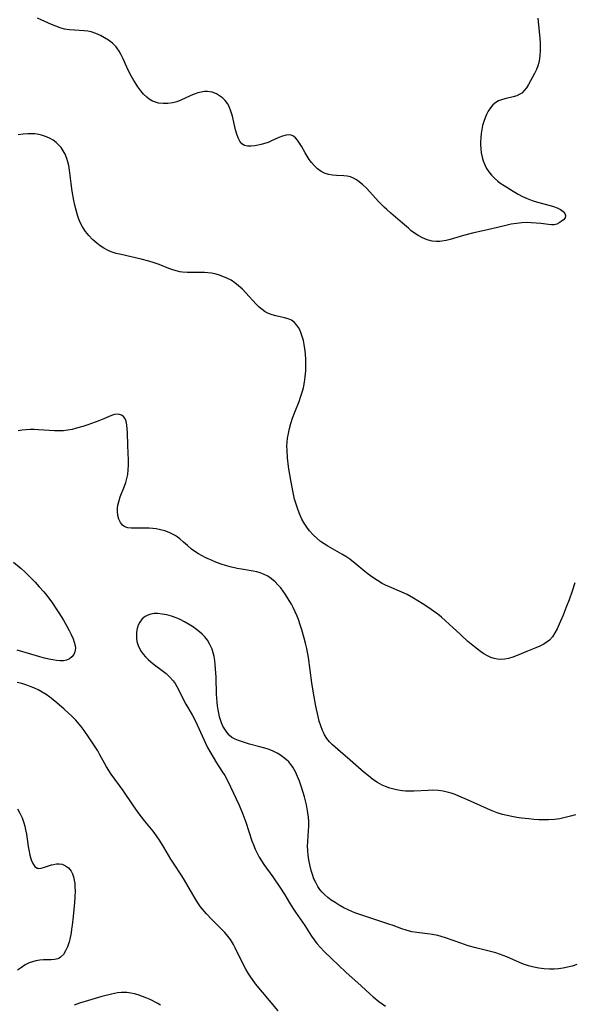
# Model space of a CAD drawing. Header units: inches. Extents: x 1073367 to 1082519, y 1569854 to 1574957.
# Tile 156 of 256: x 1076293 to 1076486, y 1572590 to 1572931. Entities that reach past the tile are written whole.
import ezdxf

# ---------------------------------------------------------------- set-up
doc = ezdxf.new("R2010")
doc.units = ezdxf.units.IN
doc.header["$MEASUREMENT"] = 0
doc.layers.add('CGG_CurvaNivelLidar_v1', color=7, linetype='Continuous', lineweight=30, true_color=0x008008)

msp = doc.modelspace()

# ---------------------------------------------------------------- linework, layer by layer
at = {"layer": 'CGG_CurvaNivelLidar_v1'}
for points in [[(1076472.8242, 1572931.9483, 68), (1076473.571, 1572924.8691, 68), (1076473.6745, 1572923.3791, 68), (1076473.7109, 1572921.9182, 68), (1076473.6805, 1572920.4734, 68), (1076473.5845, 1572919.0522, 68), (1076473.4408, 1572917.8305, 68), (1076473.2077, 1572916.5696, 68), (1076472.8857, 1572915.3519, 68), (1076472.4706, 1572914.1887, 68), (1076471.7684, 1572912.7068, 68), (1076469.6509, 1572908.9057, 68), (1076468.941, 1572907.802, 68), (1076468.1627, 1572906.8082, 68), (1076467.2795, 1572905.9712, 68), (1076466.6521, 1572905.5481, 68), (1076465.5628, 1572905.0514, 68), (1076464.3697, 1572904.6954, 68), (1076461.8485, 1572904.1304, 68), (1076460.5919, 1572903.7807, 68), (1076459.2611, 1572903.237, 68), (1076458.2745, 1572902.6479, 68), (1076457.3293, 1572901.835, 68), (1076456.4632, 1572900.8182, 68), (1076455.6985, 1572899.6633, 68), (1076455.1011, 1572898.5561, 68), (1076454.579, 1572897.378, 68), (1076454.121, 1572896.083, 68), (1076453.7481, 1572894.736, 68), (1076453.4567, 1572893.3497, 68), (1076453.2457, 1572891.9315, 68), (1076453.1119, 1572890.4954, 68), (1076453.0543, 1572889.0511, 68), (1076453.0591, 1572888.0913, 68), (1076453.1339, 1572886.6394, 68), (1076453.2991, 1572885.2047, 68), (1076453.5713, 1572883.7979, 68), (1076453.9672, 1572882.4302, 68), (1076454.488, 1572881.1122, 68), (1076455.1359, 1572879.8562, 68), (1076455.9352, 1572878.6441, 68), (1076456.8544, 1572877.5098, 68), (1076457.877, 1572876.4536, 68), (1076458.9922, 1572875.4799, 68), (1076459.7539, 1572874.8996, 68), (1076461.1997, 1572873.917, 68), (1076464.3735, 1572871.9691, 68), (1076466.0667, 1572870.9829, 68), (1076467.595, 1572870.1492, 68), (1076469.152, 1572869.3958, 68), (1076470.9565, 1572868.6811, 68), (1076472.7861, 1572868.107, 68), (1076477.1012, 1572867.0058, 68), (1076478.3205, 1572866.6407, 68), (1076479.6306, 1572866.1583, 68), (1076480.7602, 1572865.5958, 68), (1076481.638, 1572864.9508, 68), (1076482.2306, 1572864.2474, 68), (1076482.474, 1572863.5269, 68), (1076482.2991, 1572862.7805, 68), (1076481.7716, 1572862.0718, 68), (1076481.006, 1572861.4148, 68), (1076480.2756, 1572860.9416, 68), (1076479.4618, 1572860.5635, 68), (1076478.5687, 1572860.3338, 68), (1076477.6196, 1572860.2879, 68), (1076476.5966, 1572860.3715, 68), (1076473.9264, 1572860.7321, 68), (1076472.2556, 1572860.9196, 68), (1076470.5199, 1572861.052, 68), (1076468.8004, 1572861.0893, 68), (1076467.2917, 1572861.0114, 68), (1076465.4507, 1572860.8011, 68), (1076463.597, 1572860.4914, 68), (1076461.7396, 1572860.1029, 68), (1076456.9064, 1572858.9431, 68), (1076450.2424, 1572857.3981, 68), (1076447.0671, 1572856.5563, 68), (1076442.5319, 1572855.218, 68), (1076441.0848, 1572854.8524, 68), (1076439.6546, 1572854.5914, 68), (1076438.9284, 1572854.5139, 68), (1076438.3652, 1572854.4865, 68), (1076437.6548, 1572854.4998, 68), (1076436.2299, 1572854.6839, 68), (1076434.5696, 1572855.1277, 68), (1076432.9447, 1572855.776, 68), (1076431.3718, 1572856.6043, 68), (1076430.1826, 1572857.3732, 68), (1076429.0399, 1572858.2318, 68), (1076428.0133, 1572859.1009, 68), (1076425.991, 1572860.9282, 68), (1076421.9272, 1572864.3949, 68), (1076420.5291, 1572865.6192, 68), (1076419.6798, 1572866.4094, 68), (1076417.7744, 1572868.3221, 68), (1076413.5162, 1572872.9744, 68), (1076412.2881, 1572874.1763, 68), (1076411.0212, 1572875.2427, 68), (1076410.0204, 1572875.9396, 68), (1076408.9898, 1572876.5064, 68), (1076407.9262, 1572876.9144, 68), (1076406.8135, 1572877.1494, 68), (1076405.6687, 1572877.2584, 68), (1076403.098, 1572877.3705, 68), (1076401.6989, 1572877.4873, 68), (1076400.4187, 1572877.6926, 68), (1076399.187, 1572878.0536, 68), (1076397.8117, 1572878.7493, 68), (1076396.5313, 1572879.6945, 68), (1076395.3451, 1572880.8331, 68), (1076394.4701, 1572881.8486, 68), (1076393.6566, 1572882.9356, 68), (1076392.905, 1572884.0736, 68), (1076392.223, 1572885.2244, 68), (1076390.9343, 1572887.536, 68), (1076390.2865, 1572888.6285, 68), (1076389.6173, 1572889.6143, 68), (1076388.9056, 1572890.4485, 68), (1076388.3219, 1572890.9495, 68), (1076387.966, 1572891.1732, 68), (1076387.3864, 1572891.4116, 68), (1076386.7547, 1572891.5169, 68), (1076385.6544, 1572891.4326, 68), (1076384.4193, 1572891.077, 68), (1076383.1217, 1572890.5422, 68), (1076380.5992, 1572889.3846, 68), (1076379.4026, 1572888.881, 68), (1076378.1864, 1572888.4417, 68), (1076377.0677, 1572888.1209, 68), (1076375.9572, 1572887.8709, 68), (1076374.8732, 1572887.6799, 68), (1076373.5376, 1572887.522, 68), (1076372.3049, 1572887.5301, 68), (1076371.2073, 1572887.7977, 68), (1076370.3612, 1572888.3363, 68), (1076369.6113, 1572889.2508, 68), (1076369.025, 1572890.4224, 68), (1076368.5531, 1572891.7806, 68), (1076368.1536, 1572893.2676, 68), (1076367.0565, 1572897.9345, 68), (1076366.5363, 1572899.6712, 68), (1076365.874, 1572901.3056, 68), (1076365.3092, 1572902.324, 68), (1076364.5325, 1572903.3611, 68), (1076363.6288, 1572904.2704, 68), (1076362.622, 1572905.0471, 68), (1076361.5314, 1572905.6795, 68), (1076360.0336, 1572906.2521, 68), (1076358.4582, 1572906.5166, 68), (1076357.3407, 1572906.4973, 68), (1076356.2112, 1572906.3313, 68), (1076355.0797, 1572906.0429, 68), (1076353.7677, 1572905.582, 68), (1076352.4679, 1572905.0307, 68), (1076349.1972, 1572903.5098, 68), (1076347.843, 1572902.9865, 68), (1076346.3718, 1572902.61, 68), (1076344.7129, 1572902.3692, 68), (1076343.0461, 1572902.3199, 68), (1076341.4092, 1572902.5037, 68), (1076340.3605, 1572902.7799, 68), (1076339.3557, 1572903.1887, 68), (1076338.2667, 1572903.8291, 68), (1076337.363, 1572904.5363, 68), (1076336.2815, 1572905.5985, 68), (1076335.2736, 1572906.7939, 68), (1076334.3255, 1572908.0883, 68), (1076333.883, 1572908.7449, 68), (1076332.8966, 1572910.3223, 68), (1076331.9694, 1572911.9557, 68), (1076331.108, 1572913.6292, 68), (1076330.4839, 1572914.9579, 68), (1076329.2208, 1572917.8094, 68), (1076328.5679, 1572919.1801, 68), (1076327.8533, 1572920.478, 68), (1076327.0377, 1572921.6713, 68), (1076326.8146, 1572921.9472, 68), (1076325.4914, 1572923.2635, 68), (1076324.1703, 1572924.2561, 68), (1076322.7586, 1572925.1268, 68), (1076321.2985, 1572925.9016, 68), (1076319.7367, 1572926.6154, 68), (1076318.1298, 1572927.1495, 68), (1076316.9422, 1572927.3778, 68), (1076315.7208, 1572927.5109, 68), (1076312.3671, 1572927.7213, 68), (1076310.6274, 1572927.8764, 68), (1076308.897, 1572928.157, 68), (1076307.3612, 1572928.5696, 68), (1076305.8397, 1572929.1101, 68), (1076304.3254, 1572929.7397, 68), (1076299.4991, 1572931.951, 68)], [(1076485.6843, 1572736.1928, 68.5), (1076484.7668, 1572733.3575, 68.5), (1076483.6849, 1572730.2859, 68.5), (1076482.7333, 1572727.7966, 68.5), (1076481.6097, 1572725.0258, 68.5), (1076480.2808, 1572721.8691, 68.5), (1076479.5785, 1572720.3337, 68.5), (1076478.816, 1572718.8845, 68.5), (1076477.9522, 1572717.5591, 68.5), (1076476.9387, 1572716.4043, 68.5), (1076476.1326, 1572715.7319, 68.5), (1076474.9095, 1572714.9496, 68.5), (1076473.5799, 1572714.2771, 68.5), (1076472.1785, 1572713.6717, 68.5), (1076469.2756, 1572712.5171, 68.5), (1076465.6902, 1572711.0279, 68.5), (1076464.1916, 1572710.475, 68.5), (1076462.6854, 1572710.0378, 68.5), (1076461.398, 1572709.799, 68.5), (1076460.1116, 1572709.705, 68.5), (1076458.8369, 1572709.779, 68.5), (1076457.6941, 1572710.01, 68.5), (1076456.573, 1572710.3824, 68.5), (1076455.4769, 1572710.8778, 68.5), (1076454.2177, 1572711.5984, 68.5), (1076452.9874, 1572712.4319, 68.5), (1076450.9167, 1572714.0314, 68.5), (1076448.6785, 1572715.8992, 68.5), (1076446.0454, 1572718.269, 68.5), (1076442.1698, 1572721.914, 68.5), (1076440.8669, 1572723.1038, 68.5), (1076439.5139, 1572724.2782, 68.5), (1076438.1733, 1572725.3531, 68.5), (1076436.681, 1572726.4572, 68.5), (1076435.157, 1572727.5147, 68.5), (1076432.7741, 1572729.0838, 68.5), (1076431.2816, 1572730.0235, 68.5), (1076429.7727, 1572730.926, 68.5), (1076427.5613, 1572732.1309, 68.5), (1076425.7317, 1572732.9975, 68.5), (1076421.498, 1572734.814, 68.5), (1076420.1086, 1572735.453, 68.5), (1076418.9481, 1572736.0424, 68.5), (1076417.281, 1572737.0108, 68.5), (1076415.6733, 1572738.0788, 68.5), (1076414.1216, 1572739.2299, 68.5), (1076412.9834, 1572740.1455, 68.5), (1076409.623, 1572742.9543, 68.5), (1076407.7122, 1572744.4115, 68.5), (1076406.3634, 1572745.3161, 68.5), (1076404.9795, 1572746.1686, 68.5), (1076400.1177, 1572748.9327, 68.5), (1076398.8724, 1572749.7063, 68.5), (1076397.6043, 1572750.6098, 68.5), (1076396.3954, 1572751.59, 68.5), (1076395.0417, 1572752.8392, 68.5), (1076393.7994, 1572754.1952, 68.5), (1076392.818, 1572755.4943, 68.5), (1076391.939, 1572756.8764, 68.5), (1076391.1405, 1572758.3487, 68.5), (1076390.4251, 1572759.8767, 68.5), (1076389.7857, 1572761.4496, 68.5), (1076388.9922, 1572763.7965, 68.5), (1076388.6078, 1572765.1797, 68.5), (1076388.1816, 1572766.9624, 68.5), (1076387.47, 1572770.5714, 68.5), (1076386.7244, 1572775.098, 68.5), (1076386.5202, 1572776.5768, 68.5), (1076386.1886, 1572779.5116, 68.5), (1076385.9735, 1572782.258, 68.5), (1076385.9469, 1572783.5495, 68.5), (1076386.0163, 1572784.9279, 68.5), (1076386.1706, 1572786.3095, 68.5), (1076386.4479, 1572788.0253, 68.5), (1076386.8119, 1572789.7397, 68.5), (1076387.2644, 1572791.4447, 68.5), (1076387.8595, 1572793.2708, 68.5), (1076388.6748, 1572795.376, 68.5), (1076390.1505, 1572799.0163, 68.5), (1076390.818, 1572800.8667, 68.5), (1076391.2658, 1572802.3324, 68.5), (1076391.6404, 1572803.8186, 68.5), (1076392.0056, 1572805.7246, 68.5), (1076392.2666, 1572807.6509, 68.5), (1076392.4427, 1572809.6568, 68.5), (1076392.5079, 1572810.996, 68.5), (1076392.5308, 1572812.3334, 68.5), (1076392.5094, 1572813.6656, 68.5), (1076392.3981, 1572815.5366, 68.5), (1076392.1912, 1572817.3766, 68.5), (1076391.9549, 1572818.811, 68.5), (1076391.6565, 1572820.2063, 68.5), (1076391.2728, 1572821.6181, 68.5), (1076390.8029, 1572822.955, 68.5), (1076390.3965, 1572823.8652, 68.5), (1076389.9285, 1572824.7138, 68.5), (1076389.2282, 1572825.6984, 68.5), (1076388.4195, 1572826.5407, 68.5), (1076387.5017, 1572827.2141, 68.5), (1076386.3713, 1572827.7415, 68.5), (1076385.1432, 1572828.1096, 68.5), (1076382.0825, 1572828.7696, 68.5), (1076380.8088, 1572829.11, 68.5), (1076379.5711, 1572829.5761, 68.5), (1076378.4527, 1572830.1759, 68.5), (1076377.3857, 1572830.9155, 68.5), (1076376.3664, 1572831.7695, 68.5), (1076375.2824, 1572832.8247, 68.5), (1076371.7112, 1572836.7605, 68.5), (1076370.4916, 1572838.0106, 68.5), (1076369.2095, 1572839.1868, 68.5), (1076367.8498, 1572840.2537, 68.5), (1076366.5716, 1572841.077, 68.5), (1076365.1774, 1572841.8049, 68.5), (1076363.7306, 1572842.418, 68.5), (1076362.2475, 1572842.9278, 68.5), (1076361.0094, 1572843.2713, 68.5), (1076359.7577, 1572843.5349, 68.5), (1076358.5361, 1572843.6998, 68.5), (1076357.3699, 1572843.7713, 68.5), (1076356.0076, 1572843.7843, 68.5), (1076353.0222, 1572843.7489, 68.5), (1076351.4081, 1572843.7862, 68.5), (1076349.8046, 1572843.9192, 68.5), (1076348.8455, 1572844.0651, 68.5), (1076348.0572, 1572844.2303, 68.5), (1076346.7389, 1572844.5939, 68.5), (1076345.0719, 1572845.1767, 68.5), (1076341.7333, 1572846.4984, 68.5), (1076339.9507, 1572847.1496, 68.5), (1076338.1303, 1572847.733, 68.5), (1076335.3986, 1572848.4539, 68.5), (1076328.5019, 1572849.9769, 68.5), (1076326.74, 1572850.4228, 68.5), (1076325.0379, 1572850.9827, 68.5), (1076323.7254, 1572851.5631, 68.5), (1076322.4653, 1572852.253, 68.5), (1076321.2574, 1572853.0371, 68.5), (1076320.104, 1572853.9049, 68.5), (1076319.4039, 1572854.4949, 68.5), (1076318.5831, 1572855.2515, 68.5), (1076317.2919, 1572856.5894, 68.5), (1076316.1187, 1572858.0248, 68.5), (1076315.1025, 1572859.5714, 68.5), (1076314.4443, 1572860.859, 68.5), (1076313.8827, 1572862.2093, 68.5), (1076313.3927, 1572863.607, 68.5), (1076312.8702, 1572865.3489, 68.5), (1076312.4223, 1572867.1315, 68.5), (1076312.0853, 1572868.7525, 68.5), (1076311.5359, 1572872.0059, 68.5), (1076311.1722, 1572874.6812, 68.5), (1076310.6417, 1572879.2044, 68.5), (1076310.3608, 1572880.8906, 68.5), (1076310.0836, 1572882.0963, 68.5), (1076309.7304, 1572883.2644, 68.5), (1076309.0705, 1572884.8496, 68.5), (1076308.4256, 1572885.9962, 68.5), (1076307.6725, 1572887.0618, 68.5), (1076306.8475, 1572888.0093, 68.5), (1076305.9364, 1572888.8658, 68.5), (1076304.9437, 1572889.6199, 68.5), (1076303.6688, 1572890.3678, 68.5), (1076302.3087, 1572890.9657, 68.5), (1076300.8859, 1572891.4199, 68.5), (1076299.4183, 1572891.7273, 68.5), (1076298.6113, 1572891.8282, 68.5), (1076297.8999, 1572891.8759, 68.5), (1076296.2099, 1572891.8645, 68.5), (1076294.5088, 1572891.7139, 68.5), (1076292.8133, 1572891.4559, 68.5)], [(1076485.8832, 1572655.8574, 69), (1076484.1385, 1572655.324, 69), (1076482.3554, 1572654.8529, 69), (1076480.5421, 1572654.4658, 69), (1076478.7028, 1572654.1931, 69), (1076476.5553, 1572654.054, 69), (1076474.8751, 1572654.0523, 69), (1076473.187, 1572654.1179, 69), (1076471.4948, 1572654.233, 69), (1076469.8019, 1572654.3843, 69), (1076467.2566, 1572654.6747, 69), (1076465.5707, 1572654.9151, 69), (1076463.8951, 1572655.1986, 69), (1076462.2342, 1572655.5372, 69), (1076460.5937, 1572655.9471, 69), (1076458.8079, 1572656.5036, 69), (1076457.0828, 1572657.1553, 69), (1076455.382, 1572657.88, 69), (1076448.4653, 1572661.058, 69), (1076445.5329, 1572662.3194, 69), (1076444.1915, 1572662.8448, 69), (1076442.8475, 1572663.3091, 69), (1076441.4898, 1572663.7014, 69), (1076440.1167, 1572664.0063, 69), (1076438.3353, 1572664.249, 69), (1076436.5076, 1572664.3355, 69), (1076434.8531, 1572664.3024, 69), (1076429.8809, 1572664.0079, 69), (1076428.3983, 1572663.9918, 69), (1076426.9927, 1572664.0601, 69), (1076425.9838, 1572664.1594, 69), (1076424.4842, 1572664.3829, 69), (1076423.0036, 1572664.6951, 69), (1076421.5499, 1572665.0987, 69), (1076420.1324, 1572665.6018, 69), (1076418.9969, 1572666.1024, 69), (1076417.3386, 1572667.0238, 69), (1076415.7508, 1572668.0982, 69), (1076414.2151, 1572669.282, 69), (1076412.749, 1572670.5136, 69), (1076407.9075, 1572674.8253, 69), (1076403.6222, 1572678.4239, 69), (1076401.7772, 1572680.071, 69), (1076400.7145, 1572681.1602, 69), (1076399.7642, 1572682.3253, 69), (1076398.9691, 1572683.5656, 69), (1076398.6821, 1572684.1004, 69), (1076398.2331, 1572685.0641, 69), (1076397.6501, 1572686.6185, 69), (1076397.1669, 1572688.2346, 69), (1076396.7498, 1572689.8949, 69), (1076395.9817, 1572693.4285, 69), (1076395.1196, 1572697.9989, 69), (1076394.5447, 1572701.5739, 69), (1076393.3677, 1572710.3264, 69), (1076392.8115, 1572713.4798, 69), (1076392.41, 1572715.2872, 69), (1076391.9561, 1572717.0813, 69), (1076391.137, 1572719.9374, 69), (1076390.6853, 1572721.3494, 69), (1076389.9067, 1572723.5467, 69), (1076389.4793, 1572724.6369, 69), (1076388.8303, 1572726.1523, 69), (1076388.1208, 1572727.6301, 69), (1076387.4961, 1572728.7956, 69), (1076386.1558, 1572731.0543, 69), (1076385.4275, 1572732.2014, 69), (1076384.6674, 1572733.3153, 69), (1076383.7813, 1572734.4776, 69), (1076382.8352, 1572735.5734, 69), (1076381.8288, 1572736.5915, 69), (1076380.5979, 1572737.6442, 69), (1076379.2831, 1572738.5515, 69), (1076377.8782, 1572739.2813, 69), (1076376.722, 1572739.7079, 69), (1076375.5178, 1572740.0345, 69), (1076374.2776, 1572740.2899, 69), (1076370.2279, 1572740.9231, 69), (1076368.727, 1572741.1945, 69), (1076366.3156, 1572741.7731, 69), (1076364.7144, 1572742.2347, 69), (1076363.1237, 1572742.7465, 69), (1076361.5498, 1572743.307, 69), (1076359.9998, 1572743.9177, 69), (1076357.8951, 1572744.8662, 69), (1076356.5652, 1572745.5509, 69), (1076355.2786, 1572746.2871, 69), (1076354.0452, 1572747.08, 69), (1076352.8778, 1572747.9372, 69), (1076351.4926, 1572749.1191, 69), (1076350.1644, 1572750.3372, 69), (1076348.8221, 1572751.5081, 69), (1076347.8907, 1572752.2171, 69), (1076347.174, 1572752.6868, 69), (1076346.5835, 1572753.0223, 69), (1076345.1758, 1572753.682, 69), (1076343.694, 1572754.2142, 69), (1076342.1592, 1572754.6278, 69), (1076340.5904, 1572754.925, 69), (1076339.427, 1572755.0691, 69), (1076338.2637, 1572755.1586, 69), (1076337.0608, 1572755.2029, 69), (1076335.8791, 1572755.2036, 69), (1076333.1834, 1572755.1205, 69), (1076331.9492, 1572755.1399, 69), (1076330.8211, 1572755.282, 69), (1076330.0824, 1572755.5023, 69), (1076329.4664, 1572755.828, 69), (1076328.9962, 1572756.2132, 69), (1076328.2736, 1572757.1473, 69), (1076327.742, 1572758.2976, 69), (1076327.3966, 1572759.6053, 69), (1076327.2461, 1572761.023, 69), (1076327.2664, 1572762.0598, 69), (1076327.3932, 1572763.1181, 69), (1076327.7734, 1572764.7279, 69), (1076328.195, 1572766.017, 69), (1076329.6478, 1572769.7271, 69), (1076330.0869, 1572770.9627, 69), (1076330.488, 1572772.3642, 69), (1076330.7835, 1572773.7979, 69), (1076330.9782, 1572775.4095, 69), (1076331.0532, 1572777.0397, 69), (1076331.0308, 1572778.7781, 69), (1076330.7878, 1572783.7918, 69), (1076330.6709, 1572788.3306, 69), (1076330.5923, 1572789.646, 69), (1076330.4649, 1572790.8708, 69), (1076330.3168, 1572791.7373, 69), (1076330.0965, 1572792.5208, 69), (1076329.7456, 1572793.2595, 69), (1076329.2707, 1572793.8581, 69), (1076328.6706, 1572794.2932, 69), (1076327.9709, 1572794.5563, 69), (1076327.0893, 1572794.646, 69), (1076326.1515, 1572794.5277, 69), (1076325.1134, 1572794.1977, 69), (1076321.8901, 1572792.7834, 69), (1076320.7421, 1572792.3181, 69), (1076316.911, 1572790.9963, 69), (1076315.2025, 1572790.4433, 69), (1076312.9938, 1572789.7931, 69), (1076311.5105, 1572789.4159, 69), (1076310.0201, 1572789.1151, 69), (1076308.5198, 1572788.9255, 69), (1076306.949, 1572788.8709, 69), (1076305.3643, 1572788.9235, 69), (1076299.9003, 1572789.3042, 69), (1076298.3576, 1572789.3482, 69), (1076296.9716, 1572789.3273, 69), (1076295.5827, 1572789.2519, 69), (1076294.1929, 1572789.1285, 69), (1076292.7959, 1572788.9614, 69)], [(1076291.2167, 1572743.3639, 69), (1076293.8255, 1572741.1471, 69), (1076295.0947, 1572740.0007, 69), (1076296.3113, 1572738.8403, 69), (1076298.6759, 1572736.448, 69), (1076300.1488, 1572734.8836, 69), (1076301.7031, 1572733.0989, 69), (1076302.7243, 1572731.8296, 69), (1076304.6684, 1572729.2069, 69), (1076305.8084, 1572727.5499, 69), (1076306.9085, 1572725.873, 69), (1076308.5208, 1572723.271, 69), (1076309.6965, 1572721.2302, 69), (1076310.4918, 1572719.7432, 69), (1076311.2134, 1572718.2811, 69), (1076311.8391, 1572716.8609, 69), (1076312.2803, 1572715.6645, 69), (1076312.5739, 1572714.5177, 69), (1076312.6618, 1572713.4257, 69), (1076312.4858, 1572712.3681, 69), (1076312.0599, 1572711.4083, 69), (1076311.4136, 1572710.5827, 69), (1076310.5865, 1572709.9382, 69), (1076309.6069, 1572709.4779, 69), (1076308.5098, 1572709.2228, 69), (1076307.3575, 1572709.184, 69), (1076306.1327, 1572709.303, 69), (1076304.8427, 1572709.5225, 69), (1076303.4434, 1572709.8091, 69), (1076301.9968, 1572710.1451, 69), (1076300.3843, 1572710.5642, 69), (1076297.1586, 1572711.4772, 69), (1076292.515, 1572712.8431, 69)], [(1076486.337, 1572603.8971, 69.5), (1076484.7829, 1572603.4028, 69.5), (1076483.2045, 1572602.9952, 69.5), (1076481.6088, 1572602.6739, 69.5), (1076480.0009, 1572602.4447, 69.5), (1076478.5308, 1572602.3263, 69.5), (1076476.933, 1572602.3057, 69.5), (1076475.0898, 1572602.4083, 69.5), (1076473.2575, 1572602.6326, 69.5), (1076471.4456, 1572602.9747, 69.5), (1076469.6646, 1572603.4408, 69.5), (1076467.9193, 1572604.0464, 69.5), (1076466.4705, 1572604.6481, 69.5), (1076462.1472, 1572606.5847, 69.5), (1076460.8746, 1572607.0933, 69.5), (1076459.5842, 1572607.5599, 69.5), (1076458.2779, 1572607.9827, 69.5), (1076455.5482, 1572608.7273, 69.5), (1076451.3751, 1572609.7375, 69.5), (1076448.7505, 1572610.4508, 69.5), (1076446.1729, 1572611.3008, 69.5), (1076440.8327, 1572613.1823, 69.5), (1076439.3738, 1572613.6488, 69.5), (1076438.1883, 1572613.9732, 69.5), (1076436.3978, 1572614.3386, 69.5), (1076434.5941, 1572614.5869, 69.5), (1076430.9859, 1572614.9985, 69.5), (1076429.2047, 1572615.3038, 69.5), (1076427.2483, 1572615.8243, 69.5), (1076425.7458, 1572616.3377, 69.5), (1076422.7285, 1572617.4603, 69.5), (1076421.2717, 1572617.9633, 69.5), (1076411.9466, 1572620.9988, 69.5), (1076409.4419, 1572621.9124, 69.5), (1076407.3878, 1572622.771, 69.5), (1076405.4514, 1572623.7266, 69.5), (1076404.0278, 1572624.5274, 69.5), (1076402.6497, 1572625.3833, 69.5), (1076401.323, 1572626.2899, 69.5), (1076400.1389, 1572627.1854, 69.5), (1076399.0277, 1572628.1393, 69.5), (1076398.1283, 1572629.038, 69.5), (1076397.3146, 1572629.998, 69.5), (1076396.6015, 1572631.0242, 69.5), (1076395.9038, 1572632.3162, 69.5), (1076395.3202, 1572633.6841, 69.5), (1076394.8178, 1572635.0894, 69.5), (1076394.3761, 1572636.5347, 69.5), (1076393.9917, 1572638.0096, 69.5), (1076393.5291, 1572640.2311, 69.5), (1076393.2914, 1572641.8284, 69.5), (1076393.1517, 1572643.4381, 69.5), (1076393.1229, 1572644.9928, 69.5), (1076393.1713, 1572646.5533, 69.5), (1076393.408, 1572650.258, 69.5), (1076393.4816, 1572651.8725, 69.5), (1076393.4763, 1572653.4825, 69.5), (1076393.365, 1572655.0268, 69.5), (1076393.1669, 1572656.5679, 69.5), (1076392.6905, 1572659.2352, 69.5), (1076392.3757, 1572660.6713, 69.5), (1076392.0187, 1572662.0983, 69.5), (1076391.6183, 1572663.5112, 69.5), (1076390.9049, 1572665.7111, 69.5), (1076390.2923, 1572667.4498, 69.5), (1076389.6291, 1572669.1473, 69.5), (1076388.8804, 1572670.7778, 69.5), (1076388.0034, 1572672.3092, 69.5), (1076387.7247, 1572672.7195, 69.5), (1076387.2705, 1572673.3214, 69.5), (1076386.5483, 1572674.1401, 69.5), (1076385.7587, 1572674.9001, 69.5), (1076384.7449, 1572675.7341, 69.5), (1076383.6611, 1572676.4933, 69.5), (1076382.5153, 1572677.1756, 69.5), (1076381.1541, 1572677.8515, 69.5), (1076379.7384, 1572678.4353, 69.5), (1076378.2831, 1572678.9354, 69.5), (1076376.5332, 1572679.4342, 69.5), (1076372.9793, 1572680.363, 69.5), (1076371.2306, 1572680.8577, 69.5), (1076370.1544, 1572681.1874, 69.5), (1076369.1208, 1572681.5453, 69.5), (1076367.9598, 1572682.0406, 69.5), (1076366.9037, 1572682.657, 69.5), (1076365.9265, 1572683.4802, 69.5), (1076365.0722, 1572684.4597, 69.5), (1076364.3765, 1572685.4756, 69.5), (1076363.7701, 1572686.5804, 69.5), (1076363.2589, 1572687.7628, 69.5), (1076362.9229, 1572688.7526, 69.5), (1076362.6371, 1572689.7784, 69.5), (1076362.3514, 1572691.0075, 69.5), (1076362.1116, 1572692.2687, 69.5), (1076361.9179, 1572693.5562, 69.5), (1076361.7677, 1572694.9014, 69.5), (1076361.6617, 1572696.2641, 69.5), (1076361.5927, 1572697.6369, 69.5), (1076361.4044, 1572703.5626, 69.5), (1076361.2348, 1572706.4705, 69.5), (1076361.1032, 1572707.8906, 69.5), (1076360.9252, 1572709.2916, 69.5), (1076360.687, 1572710.6668, 69.5), (1076360.3822, 1572711.9704, 69.5), (1076359.9861, 1572713.2328, 69.5), (1076359.6123, 1572714.1575, 69.5), (1076359.1722, 1572715.0484, 69.5), (1076358.3893, 1572716.3111, 69.5), (1076357.4681, 1572717.4845, 69.5), (1076356.5786, 1572718.4157, 69.5), (1076355.6121, 1572719.2874, 69.5), (1076354.5838, 1572720.1085, 69.5), (1076353.2569, 1572721.0546, 69.5), (1076351.8711, 1572721.9354, 69.5), (1076350.4379, 1572722.7462, 69.5), (1076348.9654, 1572723.4762, 69.5), (1076348.1598, 1572723.83, 69.5), (1076347.5975, 1572724.0578, 69.5), (1076345.9852, 1572724.6284, 69.5), (1076344.3697, 1572725.0808, 69.5), (1076342.7721, 1572725.4023, 69.5), (1076341.2154, 1572725.5686, 69.5), (1076339.9892, 1572725.5631, 69.5), (1076338.8241, 1572725.3961, 69.5), (1076337.779, 1572725.0559, 69.5), (1076336.8249, 1572724.5466, 69.5), (1076335.7946, 1572723.6989, 69.5), (1076334.9644, 1572722.6468, 69.5), (1076334.4211, 1572721.5778, 69.5), (1076334.0457, 1572720.4099, 69.5), (1076333.8295, 1572719.1756, 69.5), (1076333.7773, 1572718.4856, 69.5), (1076333.7984, 1572717.168, 69.5), (1076333.9816, 1572715.8524, 69.5), (1076334.3443, 1572714.5655, 69.5), (1076334.8123, 1572713.4998, 69.5), (1076335.4086, 1572712.477, 69.5), (1076336.1142, 1572711.5002, 69.5), (1076336.9238, 1572710.5608, 69.5), (1076337.8125, 1572709.6721, 69.5), (1076338.7659, 1572708.8345, 69.5), (1076340.0738, 1572707.818, 69.5), (1076342.7643, 1572705.826, 69.5), (1076344.0624, 1572704.7748, 69.5), (1076345.2764, 1572703.6578, 69.5), (1076346.5085, 1572702.2666, 69.5), (1076347.175, 1572701.3198, 69.5), (1076347.7775, 1572700.3246, 69.5), (1076348.4546, 1572699.0683, 69.5), (1076350.3781, 1572695.1772, 69.5), (1076350.9341, 1572694.13, 69.5), (1076353.0903, 1572690.4674, 69.5), (1076353.7757, 1572689.2282, 69.5), (1076354.8605, 1572686.9682, 69.5), (1076357.6935, 1572680.6711, 69.5), (1076358.4181, 1572679.1596, 69.5), (1076359.1847, 1572677.7148, 69.5), (1076361.5082, 1572673.8075, 69.5), (1076363.4201, 1572670.9462, 69.5), (1076364.3755, 1572669.4569, 69.5), (1076365.0996, 1572668.1791, 69.5), (1076366.4429, 1572665.4949, 69.5), (1076369.3374, 1572659.2168, 69.5), (1076370.7213, 1572656.0117, 69.5), (1076371.7356, 1572653.3281, 69.5), (1076373.8299, 1572646.8591, 69.5), (1076374.359, 1572645.3715, 69.5), (1076374.9471, 1572643.9158, 69.5), (1076375.6089, 1572642.5124, 69.5), (1076376.3444, 1572641.1517, 69.5), (1076377.1094, 1572639.8895, 69.5), (1076377.9236, 1572638.6651, 69.5), (1076381.0919, 1572634.3673, 69.5), (1076383.5271, 1572630.7844, 69.5), (1076385.2094, 1572628.1124, 69.5), (1076386.8766, 1572625.3201, 69.5), (1076388.2348, 1572623.128, 69.5), (1076388.8829, 1572622.1462, 69.5), (1076392.1273, 1572617.4872, 69.5), (1076394.4715, 1572613.7708, 69.5), (1076395.3807, 1572612.4681, 69.5), (1076396.3529, 1572611.2054, 69.5), (1076397.5576, 1572609.7978, 69.5), (1076398.8349, 1572608.4503, 69.5), (1076403.9133, 1572603.5758, 69.5), (1076406.3576, 1572601.3273, 69.5), (1076411.621, 1572596.5968, 69.5), (1076414.7471, 1572593.6914, 69.5), (1076415.7992, 1572592.7699, 69.5), (1076417.7753, 1572591.1669, 69.5), (1076420.0449, 1572589.5138, 69.5)], [(1076382.8972, 1572587.8607, 69.5), (1076375.1073, 1572597.2738, 69.5), (1076373.9574, 1572598.7859, 69.5), (1076373.4279, 1572599.5438, 69.5), (1076372.5322, 1572600.9257, 69.5), (1076371.6934, 1572602.3419, 69.5), (1076370.9102, 1572603.7871, 69.5), (1076368.0232, 1572609.7718, 69.5), (1076367.4079, 1572610.9174, 69.5), (1076366.743, 1572612.0252, 69.5), (1076366.3688, 1572612.5865, 69.5), (1076365.4262, 1572613.827, 69.5), (1076364.3956, 1572615.0083, 69.5), (1076363.3054, 1572616.152, 69.5), (1076359.9229, 1572619.5263, 69.5), (1076358.0776, 1572621.4598, 69.5), (1076357.367, 1572622.2707, 69.5), (1076356.6847, 1572623.1155, 69.5), (1076356.0332, 1572623.9876, 69.5), (1076355.0812, 1572625.3734, 69.5), (1076354.1767, 1572626.7994, 69.5), (1076353.3059, 1572628.2529, 69.5), (1076350.4322, 1572633.23, 69.5), (1076349.5375, 1572634.6937, 69.5), (1076346.6263, 1572639.0946, 69.5), (1076345.7668, 1572640.4673, 69.5), (1076343.35, 1572644.6335, 69.5), (1076341.8358, 1572647.0258, 69.5), (1076340.7275, 1572648.5972, 69.5), (1076339.5657, 1572650.1305, 69.5), (1076336.733, 1572653.6591, 69.5), (1076334.4155, 1572656.6568, 69.5), (1076332.5665, 1572659.2362, 69.5), (1076329.1456, 1572664.3016, 69.5), (1076325.1026, 1572669.9067, 69.5), (1076324.2693, 1572671.173, 69.5), (1076323.4788, 1572672.4612, 69.5), (1076322.7313, 1572673.7675, 69.5), (1076321.1696, 1572676.6445, 69.5), (1076320.3766, 1572677.9799, 69.5), (1076317.4551, 1572682.486, 69.5), (1076315.721, 1572684.9939, 69.5), (1076314.5979, 1572686.4679, 69.5), (1076313.4106, 1572687.8899, 69.5), (1076312.7854, 1572688.5799, 69.5), (1076311.4823, 1572689.9108, 69.5), (1076310.1284, 1572691.1965, 69.5), (1076308.7447, 1572692.4541, 69.5), (1076306.2018, 1572694.6756, 69.5), (1076305.0008, 1572695.6504, 69.5), (1076303.7706, 1572696.5855, 69.5), (1076302.506, 1572697.469, 69.5), (1076301.1356, 1572698.3282, 69.5), (1076299.7229, 1572699.1113, 69.5), (1076298.2689, 1572699.8109, 69.5), (1076297.0331, 1572700.322, 69.5), (1076295.7742, 1572700.7792, 69.5), (1076294.1503, 1572701.2951, 69.5), (1076292.5034, 1572701.7408, 69.5)], [(1076292.6039, 1572657.9049, 69.5), (1076293.4552, 1572656.3461, 69.5), (1076294.1861, 1572654.7356, 69.5), (1076294.7809, 1572653.0778, 69.5), (1076295.1136, 1572651.8711, 69.5), (1076295.384, 1572650.6489, 69.5), (1076295.6595, 1572649.1149, 69.5), (1076296.2903, 1572644.8721, 69.5), (1076296.4898, 1572643.7079, 69.5), (1076296.9102, 1572641.8107, 69.5), (1076297.3804, 1572640.2805, 69.5), (1076297.9466, 1572638.9693, 69.5), (1076298.6204, 1572637.9574, 69.5), (1076299.4221, 1572637.3497, 69.5), (1076299.6056, 1572637.2864, 69.5), (1076299.9574, 1572637.228, 69.5), (1076300.7665, 1572637.3046, 69.5), (1076301.6549, 1572637.57, 69.5), (1076303.6516, 1572638.2967, 69.5), (1076304.3584, 1572638.4987, 69.5), (1076305.084, 1572638.6607, 69.5), (1076306.0785, 1572638.8029, 69.5), (1076307.0644, 1572638.825, 69.5), (1076308.0187, 1572638.6868, 69.5), (1076309.2121, 1572638.1997, 69.5), (1076310.2663, 1572637.4026, 69.5), (1076311.1337, 1572636.3375, 69.5), (1076311.6349, 1572635.3773, 69.5), (1076312.0118, 1572634.3063, 69.5), (1076312.275, 1572633.1474, 69.5), (1076312.429, 1572631.9794, 69.5), (1076312.5075, 1572630.7616, 69.5), (1076312.5291, 1572629.5045, 69.5), (1076312.4765, 1572627.3743, 69.5), (1076312.3593, 1572625.4628, 69.5), (1076311.9022, 1572620.5719, 69.5), (1076311.5478, 1572617.6037, 69.5), (1076311.3404, 1572616.146, 69.5), (1076311.135, 1572614.8925, 69.5), (1076310.687, 1572612.6952, 69.5), (1076310.4452, 1572611.7524, 69.5), (1076309.9179, 1572610.1176, 69.5), (1076309.2709, 1572608.6485, 69.5), (1076308.4815, 1572607.4025, 69.5), (1076307.5141, 1572606.4552, 69.5), (1076307.0594, 1572606.177, 69.5), (1076306.5875, 1572605.9721, 69.5), (1076305.4661, 1572605.7028, 69.5), (1076304.2409, 1572605.5985, 69.5), (1076301.5833, 1572605.5451, 69.5), (1076300.2738, 1572605.4486, 69.5), (1076298.9577, 1572605.2404, 69.5), (1076297.7916, 1572604.9311, 69.5), (1076296.653, 1572604.5016, 69.5), (1076295.2613, 1572603.7908, 69.5), (1076293.926, 1572602.9363, 69.5), (1076292.6297, 1572601.9813, 69.5)], [(1076342.1565, 1572589.9041, 70), (1076340.9576, 1572590.5555, 70), (1076338.5366, 1572591.7673, 70), (1076337.385, 1572592.288, 70), (1076335.9219, 1572592.8742, 70), (1076334.4471, 1572593.3806, 70), (1076333.137, 1572593.7578, 70), (1076331.8231, 1572594.0499, 70), (1076330.5044, 1572594.2321, 70), (1076329.574, 1572594.2804, 70), (1076328.6433, 1572594.2595, 70), (1076327.2247, 1572594.1004, 70), (1076325.2097, 1572593.6922, 70), (1076321.8521, 1572592.8197, 70), (1076317.1825, 1572591.4958, 70), (1076314.0527, 1572590.5, 70), (1076312.2168, 1572589.8338, 70)]]:
    msp.add_polyline3d(points, dxfattribs=at)

doc.saveas('drawing.dxf')
